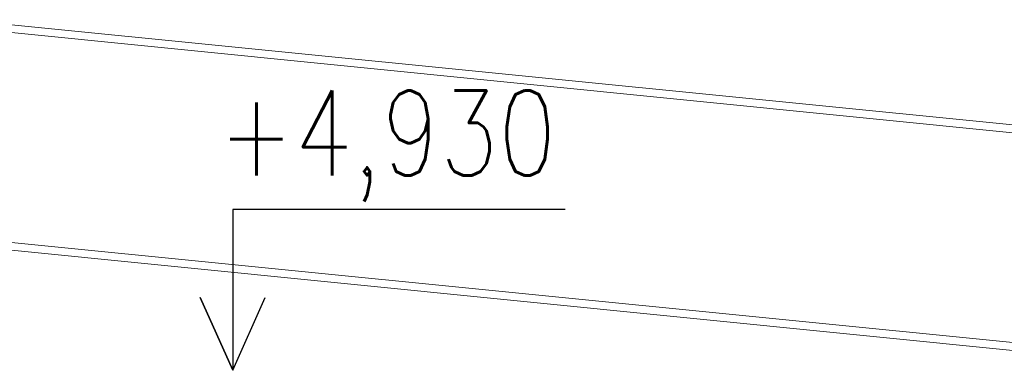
# Model space of a CAD drawing. Header units: millimetres. Extents: x 6491141 to 6692158, y 1846388 to 1929513.
# Tile 199 of 245: x 6568152 to 6569600, y 1891075 to 1891591. Entities that reach past the tile are written whole.
import ezdxf
from ezdxf.enums import TextEntityAlignment as Align

# ---------------------------------------------------------------- set-up
doc = ezdxf.new("R2010")
doc.units = ezdxf.units.MM
doc.linetypes.add('XKITLINE00', pattern=[0])
doc.layers.add('matrice', color=8, linetype='Continuous', transparency=0.4)
doc.styles.add('KOTY', font='romans.shx', dxfattribs={"width": 0.85, "height": 50})

msp = doc.modelspace()

# ---------------------------------------------------------------- linework, layer by layer
at = {"layer": 'matrice', "linetype": 'XKITLINE00', "lineweight": 0}
for p, q in [((6566154.9, 1891781.5), (6569905.1, 1891406.5)), ((6566154.9, 1891770), (6569905.1, 1891395)), ((6566154.9, 1891461.4), (6569905.1, 1891086.4)), ((6566154.9, 1891449.9), (6569905.1, 1891074.9))]:
    msp.add_line(p, q, dxfattribs=at)
at = {"layer": 'matrice'}
msp.add_lwpolyline([(6568954.4, 1891311.5), (6568465.2, 1891311.5), (6568465.2, 1891074.9), (6568417.4, 1891182.2), (6568465.2, 1891074.9), (6568513.1, 1891182.2)], dxfattribs=at)

# ---------------------------------------------------------------- texts
at = {"layer": 'matrice', "style": 'KOTY', "width": 0.8}
msp.add_text('+4,930', height=125, dxfattribs=at).set_placement((6568692.8, 1891404.9), align=Align.MIDDLE)

doc.saveas('drawing.dxf')
